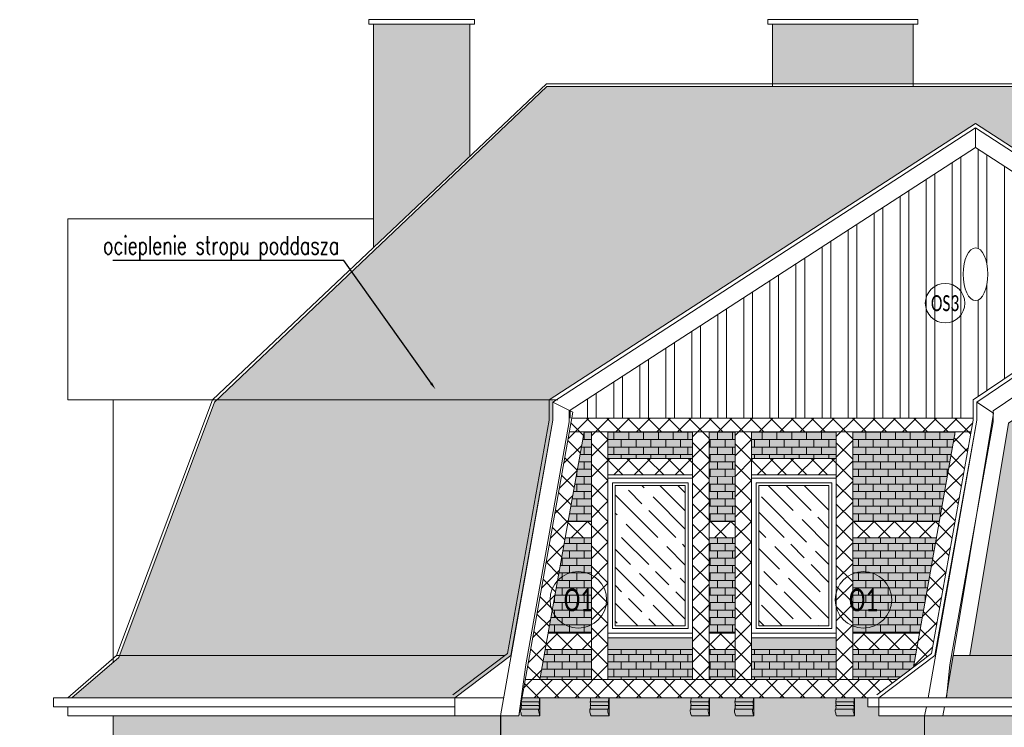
# Model space of a CAD drawing. Header units: millimetres. Extents: x 284606 to 628701, y -213781 to -93475.
# Tile 60 of 102: x 299542 to 300622, y -98380 to -97604. Entities that reach past the tile are written whole.
import ezdxf
from ezdxf import colors
from ezdxf.entities.mleader import LeaderData, LeaderLine
from ezdxf.enums import TextEntityAlignment as Align
from ezdxf.math import Vec2, Vec3

# ---------------------------------------------------------------- set-up
doc = ezdxf.new("R2010")
doc.units = ezdxf.units.MM
for name, color, linetype, lineweight in [('!STR_Elewacje 0.15', 10, 'Continuous', 15), ('!STR_Konstrukcja 0.20', 200, 'Continuous', 20), ('!STR_Kreskowanie', 253, 'Continuous', 5), ('!STR_Ocieplenie 0.05', 1, 'Continuous', 5), ('!STR_Opisy 0.09', 8, 'Continuous', 9), ('!STR_Stolarka okienna', 72, 'Continuous', 15), ('EKO Opisy 0.09', 8, 'Continuous', 9)]:
    doc.layers.add(name, color=color, linetype=linetype, lineweight=lineweight)
doc.layers.add('!STR_Kreskowanie ścian', color=7, linetype='Continuous', lineweight=5, true_color=0xa6a6a6)
doc.styles.add('EKO 1-10', font='romans.shx', dxfattribs={"width": 0.8, "height": 15})
doc.styles.add('EKO CM 1-50', font='calibri.ttf', dxfattribs={"width": 0.8, "height": 12.5})
doc.styles.add('j-romans', font='romans.shx', dxfattribs={"width": 0.7})
pattern_1 = [(0, (11300.432, 0), (0, 8.128), []), (90, (11300.432, 0), (-8.128, 8.128), [8.128, -8.128])]

# ---------------------------------------------------------------- blocks, each defined once
blk = doc.blocks.new('OKNO GÓRA')
at = {"layer": '!STR_Kreskowanie', "ltscale": 0.3}
h = blk.add_hatch(dxfattribs=at)
h.set_pattern_fill('GOST_WOOD', color=256, scale=7, angle=45)
h.set_pattern_definition([(135, (-288886.88, 98283.69), (29.698485, 29.698485), [70, -14]), (135, (-288867.08, 98283.69), (29.698485, 29.698485), [42, -10.5, 21, -10.5]), (135, (-288842.333, 98278.74), (29.698485, 29.698485), [70, -14])])
h.paths.add_polyline_path([(85, 162), (8, 162), (8, 8), (85, 8)])
at = {"layer": '!STR_Ocieplenie 0.05', "ltscale": 1.5}
blk.add_lwpolyline([(0, 0), (93, 0), (93, -5), (0, -5)], close=True, dxfattribs=at)
at = {"layer": '!STR_Stolarka okienna', "ltscale": 1.5}
blk.add_lwpolyline([(93, 0), (93, 170), (0, 170), (0, 0), (93, 0)], dxfattribs=at)
for points in [[(88, 5), (88, 165), (5, 165), (5, 5)], [(85, 162), (8, 162), (8, 8), (85, 8)]]:
    blk.add_lwpolyline(points, close=True, dxfattribs=at)
blk = doc.blocks.new('DEKOR')
at = {"layer": '!STR_Ocieplenie 0.05', "ltscale": 1.5}
for p, q in [((-10.7, -4.6), (8.8, -4.6)), ((-10.5, -8.6), (8.8, -8.6)), ((-11, -12.6), (8.8, -12.6))]:
    blk.add_line(p, q, dxfattribs=at)
blk.add_lwpolyline([(-9.9, -20), (9.9, -20), (9.9, 0), (-9.9, 0)], dxfattribs=at)
for points in [[(-9.9, -20), (-11.1, -16), (-11, -12.6), (-10.6, -11.9), (-10.6, -10), (-10.5, -8.2), (-10.3, -7.3), (-10.6, -6.3), (-10.5, -3.1), (-10.3, -1.7), (-10.3, 0)], [(9.9, -20), (8.7, -16), (8.8, -12.6), (9.3, -11.9), (9.2, -10), (9.3, -8.2), (9.5, -7.3), (9.2, -6.3), (9.3, -3.1), (9.5, -1.7), (9.5, 0)]]:
    blk.add_spline(points, degree=3, dxfattribs=at)
blk = doc.blocks.new('KÓLKO')
at = {"layer": '!STR_Opisy 0.09'}
blk.add_circle((0, -15.51), 15.51, dxfattribs=at)
at = {"layer": '!STR_Opisy 0.09', "style": 'EKO 1-10', "width": 0.8}
blk.add_attdef('NR', text='', height=15, dxfattribs=at).set_placement((0, -15.51), align=Align.MIDDLE_CENTER)

msp = doc.modelspace()

# ---------------------------------------------------------------- hatches: boundary and pattern name
at = {"layer": '!STR_Kreskowanie ścian', "ltscale": 0.3}
h = msp.add_hatch(dxfattribs=at)
h.set_pattern_fill('AR-B816', color=8, scale=0.04)
h.set_pattern_definition(pattern_1)
h.paths.add_polyline_path([(298643.6, -97608.5), (298603.6, -97608.5), (298603.6, -97683.2), (298618.2, -97673.8), (298643.6, -97690.1)])
h.paths.add_polyline_path([(300036, -97608.5), (299930, -97608.5), (299930, -97853.7), (300036, -97753.3)])
h.paths.add_polyline_path([(300522.4, -97608.5), (300368, -97608.5), (300368, -97673.8), (300522.4, -97673.8)])
h.paths.add_polyline_path([(301048.5, -97608.5), (300882.9, -97608.5), (300882.9, -97673.8), (301048.5, -97673.8)])
h.paths.add_polyline_path([(301282.1, -97608.5), (301104.6, -97608.5), (301104.6, -97714.7), (301282.1, -97886.5)])
h.paths.add_polyline_path([(302551.7, -97608.5), (302511.7, -97608.5), (302511.7, -97690.1), (302537.1, -97673.8), (302551.7, -97683.2)])
h.paths.add_polyline_path([(303967.5, -97605.5), (303789.9, -97605.5), (303789.9, -97840.3), (303967.5, -97707.3)])
h.paths.add_polyline_path([(304189.1, -97605.5), (304023.5, -97605.5), (304023.5, -97673.8), (304189.1, -97673.8)])
h.paths.add_polyline_path([(304704.1, -97605.5), (304549.6, -97605.5), (304549.6, -97673.8), (304704.1, -97673.8)])
h.paths.add_polyline_path([(305142.1, -97611.3), (305036.1, -97611.3), (305036.1, -97756.8), (305100.3, -97822.2), (305142.1, -97822.2)])
at = {"layer": '!STR_Kreskowanie ścian', "ltscale": 1.5}
h = msp.add_hatch(dxfattribs=at)
h.set_pattern_fill('AR-B88', color=8, scale=0.1)
h.set_pattern_definition([(0, (11300.432, 0), (0, 20.32), []), (90, (11300.432, 0), (-10.16, 20.32), [20.32, -20.32])])
h.paths.add_polyline_path([(301061.7, -97676.8), (300588.7, -97676.8), (300120.5, -97676.8), (299758.2, -98020.8), (300123, -98020.8), (300590.7, -97717.6), (301058.4, -98020.8), (301416.2, -98020.8)])
h.paths.add_polyline_path([(301418.6, -98023.1), (301416.2, -98020.8), (301058.4, -98020.8), (301058.4, -98042.8), (301104.3, -98299.1), (301107.2, -98301.3), (301536.3, -98301.3), (301534.6, -98299.8)])
h.paths.add_polyline_path([(301536.3, -98301.3), (301107.2, -98301.3), (301168.5, -98347.5), (301586.9, -98347.5)])
h.paths.add_polyline_path([(301084.1, -98311.5), (301082.3, -98301.3), (300949, -98301.3), (300949, -98301.7), (300856, -98301.7), (300790.4, -98301.6), (300790.4, -98301.7), (300697.4, -98301.7), (300564.3, -98301.3), (300562.5, -98311.5), (300558.8, -98347.5), (301089.8, -98347.5)])
h.paths.add_polyline_path([(300123, -98042.8), (300123, -98020.8), (299758.2, -98020.8), (299755.8, -98023.1), (299651.3, -98301.3), (300074.1, -98301.3), (300077.1, -98299.1)], flags=17)
h.paths.add_polyline_path([(300074.1, -98301.3), (299651.3, -98301.3), (299650.6, -98303.2), (299599.3, -98347.5), (300019.5, -98347.5), (300080.8, -98301.3), (300127, -98043.1), (300127, -98020.8), (300123, -98020.8), (300123, -98042.8), (300077.1, -98299.1)])
h = msp.add_hatch(dxfattribs=at)
h.set_pattern_fill('ANSI32', color=8, scale=3, angle=45)
h.set_pattern_definition([(90, (11300.432, 0), (-28.575, 4e-15), []), (90, (11309.957, 9.525), (-28.575, 4e-15), [])])
h.paths.add_polyline_path([(300798.6, -97878.7), (300590.7, -97743.8), (300145, -98032.9), (300145, -98040.7), (300584.2, -98040.7), (300588.2, -98042.8), (300588.2, -98020.8)])
h.paths.add_polyline_path([(300603.4, -97873.1), (300603.7, -97875.2), (300603.9, -97877.3), (300604.1, -97879.5), (300604.2, -97881.7), (300604.2, -97883.9), (300604.1, -97886.1), (300603.9, -97888.3), (300603.7, -97890.5), (300603.4, -97892.6), (300603, -97894.6), (300602.5, -97896.6), (300602, -97898.5), (300601.4, -97900.3), (300600.8, -97902), (300600, -97903.6), (300599.3, -97905.1), (300598.4, -97906.4), (300597.6, -97907.6), (300596.7, -97908.7), (300595.7, -97909.6), (300594.7, -97910.4), (300593.7, -97910.9), (300592.7, -97911.4), (300591.7, -97911.6), (300590.7, -97911.7), (300589.6, -97911.6), (300588.6, -97911.4), (300587.6, -97910.9), (300586.6, -97910.4), (300585.6, -97909.6), (300584.7, -97908.7), (300583.8, -97907.6), (300582.9, -97906.4), (300582.1, -97905.1), (300581.3, -97903.6), (300580.6, -97902), (300579.9, -97900.3), (300579.3, -97898.5), (300578.8, -97896.6), (300578.3, -97894.6), (300577.9, -97892.6), (300577.6, -97890.5), (300577.4, -97888.3), (300577.2, -97886.1), (300577.1, -97883.9), (300577.1, -97881.7), (300577.2, -97879.5), (300577.4, -97877.3), (300577.6, -97875.2), (300577.9, -97873.1), (300578.3, -97871), (300578.8, -97869), (300579.3, -97867.1), (300579.9, -97865.3), (300580.6, -97863.6), (300581.3, -97862), (300582.1, -97860.5), (300582.9, -97859.2), (300583.8, -97858), (300584.7, -97856.9), (300585.6, -97856), (300586.6, -97855.3), (300587.6, -97854.7), (300588.6, -97854.3), (300589.6, -97854), (300590.7, -97853.9), (300591.7, -97854), (300592.7, -97854.3), (300593.7, -97854.7), (300594.7, -97855.3), (300595.7, -97856), (300596.7, -97856.9), (300597.6, -97858), (300598.4, -97859.2), (300599.3, -97860.5), (300600, -97862), (300600.8, -97863.6), (300601.4, -97865.3), (300602, -97867.1), (300602.5, -97869), (300603, -97871)], flags=16)
at = {"layer": '!STR_Kreskowanie ścian', "ltscale": 0.3}
h = msp.add_hatch(dxfattribs=at)
h.set_pattern_fill('AR-B816', color=8, scale=0.04)
h.set_pattern_definition(pattern_1)
h.paths.add_polyline_path([(300069.5, -98367.5), (300019.5, -98367.5), (299644.7, -98367.5), (299644.7, -98677.6), (300069.5, -98677.6)])
h.paths.add_polyline_path([(299804.3, -98622.3), (299804.3, -98597.3), (299804.3, -98427.3), (299794.4, -98392.4), (299920.3, -98392.4), (299910.3, -98427.3), (299910.3, -98597.3), (299910.3, -98622.3)], flags=16)
h.paths.add_polyline_path([(299809.3, -98592.3), (299809.3, -98432.3), (299905.3, -98432.3), (299905.3, -98592.3), (299860.3, -98592.3)], flags=0)
h.paths.add_polyline_path([(299812.3, -98589.3), (299812.3, -98488.3), (299852.3, -98488.3), (299852.3, -98589.3)], flags=0)
h.paths.add_polyline_path([(299863.3, -98589.3), (299863.3, -98488.3), (299902.3, -98488.3), (299902.3, -98589.3)], flags=0)
h.paths.add_polyline_path([(299748.3, -98481.1), (299748.3, -98455.1), (299772.3, -98455.1), (299772.3, -98481.1)], flags=16)
h.paths.add_polyline_path([(299724.3, -98481.1), (299700.3, -98481.1), (299700.3, -98455.1), (299724.3, -98455.1)], flags=16)
h.paths.add_polyline_path([(299812.3, -98477.3), (299812.3, -98435.3), (299852.3, -98435.3), (299852.3, -98477.3)], flags=0)
h.paths.add_polyline_path([(299863.3, -98477.3), (299863.3, -98435.3), (299902.3, -98435.3), (299902.3, -98477.3)], flags=0)
h.paths.add_polyline_path([(299812.3, -98404.4), (299820.3, -98404.4), (299821.5, -98410.4), (299828.4, -98410.4), (299827.6, -98404.4), (299833.8, -98404.4), (299834.6, -98410.4), (299841.4, -98410.4), (299841, -98404.4), (299848.2, -98404.4), (299848.3, -98410.4), (299854.8, -98410.4), (299854.8, -98404.4), (299860.8, -98404.4), (299860.8, -98410.4), (299867.3, -98410.4), (299867.5, -98404.4), (299874.7, -98404.4), (299874.2, -98410.4), (299881.1, -98410.4), (299881.8, -98404.4), (299888.1, -98404.4), (299887.2, -98410.4), (299894.2, -98410.4), (299895.4, -98404.4), (299903.4, -98404.4), (299900.5, -98416.4), (299893, -98416.4), (299894.2, -98410.4), (299887.2, -98410.4), (299886.4, -98416.4), (299880.3, -98416.4), (299881.1, -98410.4), (299874.2, -98410.4), (299873.7, -98416.4), (299867.1, -98416.4), (299867.3, -98410.4), (299860.8, -98410.4), (299860.8, -98416.4), (299854.8, -98416.4), (299854.8, -98410.4), (299848.3, -98410.4), (299848.5, -98416.4), (299841.9, -98416.4), (299841.4, -98410.4), (299834.6, -98410.4), (299835.4, -98416.4), (299829.3, -98416.4), (299828.4, -98410.4), (299821.5, -98410.4), (299822.7, -98416.4), (299815.2, -98416.4)], flags=0)
h.paths.add_polyline_path([(299942.3, -98481.1), (299942.3, -98455.1), (299966.3, -98455.1), (299966.3, -98481.1)], flags=16)
h.paths.add_polyline_path([(299990.3, -98481.1), (299990.3, -98455.1), (300014.3, -98455.1), (300014.3, -98481.1)], flags=16)
h.paths.add_polyline_path([(299810.1, -98696.6), (299904.6, -98696.6), (299897.7, -98731.5), (299897.7, -98771.7), (300063.5, -98769.9), (300063.5, -98689.6), (299638.7, -98689.6), (299638.7, -98774.4), (299817.9, -98772.5), (299817.9, -98731.5)])
h.paths.add_polyline_path([(300186.5, -98696.6), (300281.1, -98696.6), (300274.2, -98731.5), (300274.2, -98767.7), (300352, -98766.9), (300352, -98731.5), (300344.1, -98696.6), (300438.7, -98696.6), (300431.7, -98731.5), (300431.7, -98766.1), (300528.7, -98765), (300528.7, -98689.6), (300063.5, -98689.6), (300063.5, -98769.9), (300194.4, -98768.5), (300194.4, -98731.5)])
h.paths.add_polyline_path([(300534.7, -98367.5), (300484.7, -98367.5), (300484.7, -98357.5), (300472.4, -98357.5), (300472.4, -98347.5), (300093, -98347.5), (300089.5, -98367.5), (300069.9, -98367.5), (300069.9, -98677.6), (300534.7, -98677.6)])
h.paths.add_polyline_path([(300187.3, -98622.3), (300187.3, -98597.3), (300187.3, -98427.3), (300177.3, -98392.4), (300290.3, -98392.4), (300280.3, -98427.3), (300280.3, -98597.3), (300280.3, -98622.3)], flags=16)
h.paths.add_polyline_path([(300192.3, -98592.3), (300192.3, -98432.3), (300275.3, -98432.3), (300275.3, -98592.3), (300236.3, -98592.3)], flags=0)
h.paths.add_polyline_path([(300195.3, -98589.3), (300195.3, -98488.3), (300228.3, -98488.3), (300228.3, -98589.3)], flags=0)
h.paths.add_polyline_path([(300239.3, -98589.3), (300239.3, -98488.3), (300272.3, -98488.3), (300272.3, -98589.3)], flags=0)
h.paths.add_polyline_path([(300195.3, -98477.3), (300195.3, -98435.3), (300228.3, -98435.3), (300228.3, -98477.3)], flags=0)
h.paths.add_polyline_path([(300239.3, -98477.3), (300239.3, -98435.3), (300272.3, -98435.3), (300272.3, -98477.3)], flags=0)
h.paths.add_polyline_path([(300188.2, -98404.4), (300196.3, -98404.4), (300197.5, -98410.4), (300204.4, -98410.4), (300203.6, -98404.4), (300209.8, -98404.4), (300210.6, -98410.4), (300217.4, -98410.4), (300216.9, -98404.4), (300224.2, -98404.4), (300224.3, -98410.4), (300230.8, -98410.4), (300230.8, -98404.4), (300236.8, -98404.4), (300236.8, -98410.4), (300243.3, -98410.4), (300243.5, -98404.4), (300250.7, -98404.4), (300250.2, -98410.4), (300257, -98410.4), (300257.8, -98404.4), (300264.1, -98404.4), (300263.2, -98410.4), (300270.2, -98410.4), (300271.4, -98404.4), (300279.4, -98404.4), (300276.5, -98416.4), (300269, -98416.4), (300270.2, -98410.4), (300263.2, -98410.4), (300262.4, -98416.4), (300256.2, -98416.4), (300257, -98410.4), (300250.2, -98410.4), (300249.7, -98416.4), (300243.1, -98416.4), (300243.3, -98410.4), (300236.8, -98410.4), (300236.8, -98416.4), (300230.8, -98416.4), (300230.8, -98410.4), (300224.3, -98410.4), (300224.5, -98416.4), (300217.9, -98416.4), (300217.4, -98410.4), (300210.6, -98410.4), (300211.4, -98416.4), (300205.3, -98416.4), (300204.4, -98410.4), (300197.5, -98410.4), (300198.6, -98416.4), (300191.2, -98416.4)], flags=0)
h.paths.add_polyline_path([(300344.9, -98622.3), (300344.9, -98597.3), (300344.9, -98427.3), (300334.9, -98392.4), (300447.9, -98392.4), (300437.9, -98427.3), (300437.9, -98597.3), (300437.9, -98622.3)], flags=16)
h.paths.add_polyline_path([(300349.9, -98592.3), (300349.9, -98432.3), (300432.9, -98432.3), (300432.9, -98592.3), (300393.9, -98592.3)], flags=0)
h.paths.add_polyline_path([(300352.9, -98589.3), (300352.9, -98488.3), (300385.9, -98488.3), (300385.9, -98589.3)], flags=0)
h.paths.add_polyline_path([(300396.9, -98589.3), (300396.9, -98488.3), (300429.9, -98488.3), (300429.9, -98589.3)], flags=0)
h.paths.add_polyline_path([(300352.9, -98477.3), (300352.9, -98435.3), (300385.9, -98435.3), (300385.9, -98477.3)], flags=0)
h.paths.add_polyline_path([(300345.8, -98404.4), (300353.8, -98404.4), (300355, -98410.4), (300362, -98410.4), (300361.1, -98404.4), (300367.4, -98404.4), (300368.2, -98410.4), (300375, -98410.4), (300374.5, -98404.4), (300381.7, -98404.4), (300381.9, -98410.4), (300388.4, -98410.4), (300388.4, -98404.4), (300394.4, -98404.4), (300394.4, -98410.4), (300400.9, -98410.4), (300401.1, -98404.4), (300408.3, -98404.4), (300407.8, -98410.4), (300414.6, -98410.4), (300415.4, -98404.4), (300421.7, -98404.4), (300420.8, -98410.4), (300427.8, -98410.4), (300428.9, -98404.4), (300437, -98404.4), (300434.1, -98416.4), (300426.6, -98416.4), (300427.8, -98410.4), (300420.8, -98410.4), (300419.9, -98416.4), (300413.8, -98416.4), (300414.6, -98410.4), (300407.8, -98410.4), (300407.3, -98416.4), (300400.7, -98416.4), (300400.9, -98410.4), (300394.4, -98410.4), (300394.4, -98416.4), (300388.4, -98416.4), (300388.4, -98410.4), (300381.9, -98410.4), (300382.1, -98416.4), (300375.5, -98416.4), (300375, -98410.4), (300368.2, -98410.4), (300369, -98416.4), (300362.8, -98416.4), (300362, -98410.4), (300355, -98410.4), (300356.2, -98416.4), (300348.7, -98416.4)], flags=0)
h.paths.add_polyline_path([(300396.9, -98477.3), (300396.9, -98435.3), (300429.9, -98435.3), (300429.9, -98477.3)], flags=0)
h.paths.add_polyline_path([(301111.9, -98367.5), (300554.7, -98367.5), (300534.7, -98367.5), (300534.7, -98677.6), (301111.9, -98677.6)])
h.paths.add_polyline_path([(300949, -98622.3), (300856, -98622.3), (300856, -98597.3), (300856, -98427.3), (300846.1, -98392.4), (300959, -98392.4), (300949, -98427.3), (300949, -98597.3)], flags=16)
h.paths.add_polyline_path([(300944, -98592.3), (300905, -98592.3), (300861, -98592.3), (300861, -98432.3), (300944, -98432.3)], flags=0)
h.paths.add_polyline_path([(300941, -98589.3), (300908, -98589.3), (300908, -98488.3), (300941, -98488.3)], flags=0)
h.paths.add_polyline_path([(300897, -98589.3), (300864, -98589.3), (300864, -98488.3), (300897, -98488.3)], flags=0)
h.paths.add_polyline_path([(301002.3, -98481.1), (301002.3, -98455.1), (301026.3, -98455.1), (301026.3, -98481.1)], flags=16)
h.paths.add_polyline_path([(300941, -98477.3), (300908, -98477.3), (300908, -98435.3), (300941, -98435.3)], flags=0)
h.paths.add_polyline_path([(300897, -98477.3), (300864, -98477.3), (300864, -98435.3), (300897, -98435.3)], flags=0)
h.paths.add_polyline_path([(300790.4, -98622.3), (300697.4, -98622.3), (300697.4, -98597.3), (300697.4, -98427.3), (300687.5, -98392.4), (300800.4, -98392.4), (300790.4, -98427.3), (300790.4, -98597.3)], flags=16)
h.paths.add_polyline_path([(300945.2, -98416.4), (300937.7, -98416.4), (300938.9, -98410.4), (300931.9, -98410.4), (300931.1, -98416.4), (300925, -98416.4), (300925.7, -98410.4), (300918.9, -98410.4), (300918.4, -98416.4), (300911.8, -98416.4), (300912, -98410.4), (300905.5, -98410.4), (300905.5, -98416.4), (300899.5, -98416.4), (300899.5, -98410.4), (300893, -98410.4), (300893.2, -98416.4), (300886.6, -98416.4), (300886.1, -98410.4), (300879.3, -98410.4), (300880.1, -98416.4), (300874, -98416.4), (300873.1, -98410.4), (300866.2, -98410.4), (300867.4, -98416.4), (300859.9, -98416.4), (300856.9, -98404.4), (300865, -98404.4), (300866.2, -98410.4), (300873.1, -98410.4), (300872.3, -98404.4), (300878.5, -98404.4), (300879.3, -98410.4), (300886.1, -98410.4), (300885.6, -98404.4), (300892.9, -98404.4), (300893, -98410.4), (300899.5, -98410.4), (300899.5, -98404.4), (300905.5, -98404.4), (300905.5, -98410.4), (300912, -98410.4), (300912.2, -98404.4), (300919.4, -98404.4), (300918.9, -98410.4), (300925.7, -98410.4), (300926.5, -98404.4), (300932.8, -98404.4), (300931.9, -98410.4), (300938.9, -98410.4), (300940.1, -98404.4), (300948.1, -98404.4)], flags=0)
h.paths.add_polyline_path([(300785.4, -98592.3), (300702.4, -98592.3), (300702.4, -98432.3), (300785.4, -98432.3)], flags=0)
h.paths.add_polyline_path([(300782.4, -98589.3), (300705.4, -98589.3), (300705.4, -98435.3), (300782.4, -98435.3)], flags=0)
h.paths.add_polyline_path([(300786.6, -98416.4), (300779.1, -98416.4), (300780.3, -98410.4), (300773.3, -98410.4), (300772.5, -98416.4), (300766.4, -98416.4), (300767.2, -98410.4), (300760.3, -98410.4), (300759.8, -98416.4), (300753.3, -98416.4), (300753.4, -98410.4), (300746.9, -98410.4), (300746.9, -98416.4), (300740.9, -98416.4), (300740.9, -98410.4), (300734.5, -98410.4), (300734.6, -98416.4), (300728, -98416.4), (300727.6, -98410.4), (300720.7, -98410.4), (300721.5, -98416.4), (300715.4, -98416.4), (300714.5, -98410.4), (300707.6, -98410.4), (300708.8, -98416.4), (300701.3, -98416.4), (300698.4, -98404.4), (300706.4, -98404.4), (300707.6, -98410.4), (300714.5, -98410.4), (300713.7, -98404.4), (300719.9, -98404.4), (300720.7, -98410.4), (300727.6, -98410.4), (300727.1, -98404.4), (300734.3, -98404.4), (300734.5, -98410.4), (300740.9, -98410.4), (300740.9, -98404.4), (300746.9, -98404.4), (300746.9, -98410.4), (300753.4, -98410.4), (300753.6, -98404.4), (300760.8, -98404.4), (300760.3, -98410.4), (300767.2, -98410.4), (300768, -98404.4), (300774.2, -98404.4), (300773.3, -98410.4), (300780.3, -98410.4), (300781.5, -98404.4), (300789.5, -98404.4)], flags=0)
h.paths.add_polyline_path([(300634.9, -98481.1), (300610.9, -98481.1), (300610.9, -98455.1), (300634.9, -98455.1)], flags=16)
h.paths.add_polyline_path([(301117.9, -98689.6), (300528.7, -98689.6), (300528.7, -98765), (300704.5, -98763.2), (300704.5, -98731.5), (300696.7, -98696.6), (300791.2, -98696.6), (300784.3, -98731.5), (300784.3, -98762.4), (300863.1, -98761.5), (300863.1, -98731.5), (300855.2, -98696.6), (300949.8, -98696.6), (300942.9, -98731.5), (300942.9, -98760.7), (301117.9, -98758.8)])
h.paths.add_polyline_path([(301284.3, -98731.5), (301276.4, -98696.6), (301371, -98696.6), (301364, -98731.5), (301364, -98756.3), (301536.9, -98754.4), (301542.9, -98754.4), (301542.9, -98689.6), (301117.9, -98689.6), (301117.9, -98758.8), (301284.3, -98757.1)])
h.paths.add_polyline_path([(301536.9, -98367.5), (301305.5, -98367.5), (301111.9, -98367.5), (301111.9, -98677.6), (301536.9, -98677.6)])
h.paths.add_polyline_path([(301270.7, -98622.3), (301270.7, -98597.3), (301270.7, -98427.3), (301260.7, -98392.4), (301386.7, -98392.4), (301376.7, -98427.3), (301376.7, -98597.3), (301376.7, -98622.3)], flags=16)
h.paths.add_polyline_path([(301275.7, -98592.3), (301275.7, -98432.3), (301371.7, -98432.3), (301371.7, -98592.3), (301326.7, -98592.3)], flags=0)
h.paths.add_polyline_path([(301278.7, -98589.3), (301278.7, -98488.3), (301318.7, -98488.3), (301318.7, -98589.3)], flags=0)
h.paths.add_polyline_path([(301166.7, -98481.1), (301166.7, -98455.1), (301190.7, -98455.1), (301190.7, -98481.1)], flags=16)
h.paths.add_polyline_path([(301329.7, -98589.3), (301329.7, -98488.3), (301368.7, -98488.3), (301368.7, -98589.3)], flags=0)
h.paths.add_polyline_path([(301214.7, -98481.1), (301214.7, -98455.1), (301238.7, -98455.1), (301238.7, -98481.1)], flags=16)
h.paths.add_polyline_path([(301278.7, -98477.3), (301278.7, -98435.3), (301318.7, -98435.3), (301318.7, -98477.3)], flags=0)
h.paths.add_polyline_path([(301329.7, -98477.3), (301329.7, -98435.3), (301368.7, -98435.3), (301368.7, -98477.3)], flags=0)
h.paths.add_polyline_path([(301278.6, -98404.4), (301286.6, -98404.4), (301287.8, -98410.4), (301294.8, -98410.4), (301293.9, -98404.4), (301300.2, -98404.4), (301301, -98410.4), (301307.8, -98410.4), (301307.3, -98404.4), (301314.5, -98404.4), (301314.7, -98410.4), (301321.2, -98410.4), (301321.2, -98404.4), (301327.2, -98404.4), (301327.2, -98410.4), (301333.7, -98410.4), (301333.8, -98404.4), (301341.1, -98404.4), (301340.6, -98410.4), (301347.4, -98410.4), (301348.2, -98404.4), (301354.4, -98404.4), (301353.6, -98410.4), (301360.5, -98410.4), (301361.7, -98404.4), (301369.8, -98404.4), (301366.8, -98416.4), (301359.3, -98416.4), (301360.5, -98410.4), (301353.6, -98410.4), (301352.7, -98416.4), (301346.6, -98416.4), (301347.4, -98410.4), (301340.6, -98410.4), (301340.1, -98416.4), (301333.5, -98416.4), (301333.7, -98410.4), (301327.2, -98410.4), (301327.2, -98416.4), (301321.2, -98416.4), (301321.2, -98410.4), (301314.7, -98410.4), (301314.9, -98416.4), (301308.3, -98416.4), (301307.8, -98410.4), (301301, -98410.4), (301301.7, -98416.4), (301295.6, -98416.4), (301294.8, -98410.4), (301287.8, -98410.4), (301289, -98416.4), (301281.5, -98416.4)], flags=0)
h.paths.add_polyline_path([(301408.7, -98481.1), (301408.7, -98455.1), (301432.7, -98455.1), (301432.7, -98481.1)], flags=16)
h.paths.add_polyline_path([(301456.7, -98481.1), (301456.7, -98455.1), (301480.7, -98455.1), (301480.7, -98481.1)], flags=16)
h.paths.add_polyline_path([(301019.7, -98046.5), (300966.5, -98014.2), (300839.7, -98014.2), (300839.7, -97985.5), (300798.3, -97985.5), (300798.3, -98014.2), (300677.4, -98014.2), (300626.9, -98046.2), (300584.4, -98301.3), (301061.6, -98301.3)])
h.paths.add_polyline_path([(300949, -98301.7), (300856, -98301.7), (300856, -98106.7), (300846.1, -98071.8), (300959, -98071.8), (300949, -98106.7)])
h.paths.add_polyline_path([(300944, -98274.7), (300861, -98274.7)], flags=16)
h.paths.add_polyline_path([(300941, -98117.7), (300864, -98117.7)], flags=16)
h.paths.add_polyline_path([(300790.4, -98301.7), (300697.4, -98301.7), (300697.4, -98106.7), (300687.5, -98071.8), (300800.4, -98071.8), (300790.4, -98106.7)])
h.paths.add_polyline_path([(300785.4, -98271.7), (300702.4, -98271.7)], flags=16)
h.paths.add_polyline_path([(300782.4, -98268.7), (300705.4, -98268.7)], flags=16)
h = msp.add_hatch(color=8, dxfattribs=at)
h.dxf.hatch_style = 1
h.paths.add_polyline_path([(300169.3, -98055.7), (300161.2, -98055.7), (300143.7, -98154.2), (300169.3, -98154.2)])
h.paths.add_polyline_path([(300169.3, -98172.2), (300140.5, -98172.2), (300121.9, -98276.7), (300169.3, -98276.7)])
h.paths.add_polyline_path([(300169.3, -98294.7), (300118.7, -98294.7), (300112.8, -98327.5), (300169.3, -98327.5)])
h.paths.add_polyline_path([(300280.3, -98294.7), (300187.3, -98294.7), (300187.3, -98327.5), (300280.3, -98327.5)])
h.paths.add_polyline_path([(300326.9, -98294.7), (300298.3, -98294.7), (300298.3, -98327.5), (300326.9, -98327.5)])
h.paths.add_polyline_path([(300326.9, -98172.2), (300298.3, -98172.2), (300298.3, -98276.7), (300326.9, -98276.7)])
h.paths.add_polyline_path([(300326.9, -98055.7), (300298.3, -98055.7), (300298.3, -98154.2), (300326.9, -98154.2)])
h.paths.add_polyline_path([(300280.3, -98055.7), (300187.3, -98055.7), (300187.3, -98085), (300280.3, -98085)])
h.paths.add_polyline_path([(300437.9, -98055.7), (300344.9, -98055.7), (300344.9, -98085), (300437.9, -98085)])
h.paths.add_polyline_path([(300568.5, -98055.7), (300455.9, -98055.7), (300455.9, -98085), (300563.3, -98085)])
h.paths.add_polyline_path([(300563.3, -98085), (300455.9, -98085), (300455.9, -98154.2), (300550.9, -98154.2)])
h.paths.add_polyline_path([(300547.7, -98172.2), (300455.9, -98172.2), (300455.9, -98276.7), (300529.1, -98276.7)])
h.paths.add_polyline_path([(300522.5, -98314.1), (300525.9, -98294.7), (300455.9, -98294.7), (300455.9, -98327.5), (300504.6, -98327.5)])
h.paths.add_polyline_path([(300437.9, -98294.7), (300344.9, -98294.7), (300344.9, -98327.5), (300437.9, -98327.5)])
h = msp.add_hatch(dxfattribs=at)
h.set_pattern_fill('AR-B816', color=8, scale=0.04)
h.set_pattern_definition(pattern_1)
h.paths.add_polyline_path([(300169.3, -98055.7), (300161.2, -98055.7), (300143.7, -98154.2), (300169.3, -98154.2)])
h.paths.add_polyline_path([(300169.3, -98172.2), (300140.5, -98172.2), (300121.9, -98276.7), (300169.3, -98276.7)])
h.paths.add_polyline_path([(300169.3, -98294.7), (300118.7, -98294.7), (300112.8, -98327.5), (300169.3, -98327.5)])
h.paths.add_polyline_path([(300280.3, -98294.7), (300187.3, -98294.7), (300187.3, -98327.5), (300280.3, -98327.5)])
h.paths.add_polyline_path([(300326.9, -98294.7), (300298.3, -98294.7), (300298.3, -98327.5), (300326.9, -98327.5)])
h.paths.add_polyline_path([(300326.9, -98172.2), (300298.3, -98172.2), (300298.3, -98276.7), (300326.9, -98276.7)])
h.paths.add_polyline_path([(300326.9, -98055.7), (300298.3, -98055.7), (300298.3, -98154.2), (300326.9, -98154.2)])
h.paths.add_polyline_path([(300280.3, -98055.7), (300187.3, -98055.7), (300187.3, -98085), (300280.3, -98085)])
h.paths.add_polyline_path([(300437.9, -98055.7), (300344.9, -98055.7), (300344.9, -98085), (300437.9, -98085)])
h.paths.add_polyline_path([(300568.5, -98055.7), (300455.9, -98055.7), (300455.9, -98085), (300563.3, -98085)])
h.paths.add_polyline_path([(300563.3, -98085), (300455.9, -98085), (300455.9, -98154.2), (300550.9, -98154.2)])
h.paths.add_polyline_path([(300547.7, -98172.2), (300455.9, -98172.2), (300455.9, -98276.7), (300529.1, -98276.7)])
h.paths.add_polyline_path([(300522.5, -98314.1), (300525.9, -98294.7), (300455.9, -98294.7), (300455.9, -98327.5), (300504.6, -98327.5)])
h.paths.add_polyline_path([(300437.9, -98294.7), (300344.9, -98294.7), (300344.9, -98327.5), (300437.9, -98327.5)])
h = msp.add_hatch(color=8, dxfattribs=at)
h.dxf.hatch_style = 1
h.paths.add_polyline_path([(300280.3, -98281.7), (300187.3, -98281.7), (300187.3, -98294.7), (300280.3, -98294.7)])
h.paths.add_polyline_path([(300437.9, -98281.7), (300344.9, -98281.7), (300344.9, -98294.7), (300437.9, -98294.7)])
at = {"layer": '!STR_Ocieplenie 0.05', "lineweight": 5, "ltscale": 0.3}
h = msp.add_hatch(dxfattribs=at)
h.set_pattern_fill('ANSI37', color=8, scale=5)
h.paths.add_polyline_path([(300504.6, -98327.5), (300096.6, -98327.5), (300093, -98347.5), (300112.8, -98347.5), (300484.1, -98347.5), (300487, -98340.8)])
h.paths.add_polyline_path([(300169.3, -98276.7), (300121.9, -98276.7), (300118.7, -98294.7), (300169.3, -98294.7)])
h.paths.add_polyline_path([(300161.2, -98055.7), (300145, -98055.7), (300096.6, -98327.5), (300112.8, -98327.5)])
h.paths.add_polyline_path([(300187.3, -98055.7), (300169.3, -98055.7), (300169.3, -98327.5), (300187.3, -98327.5)])
h.paths.add_polyline_path([(300169.3, -98154.2), (300143.7, -98154.2), (300140.5, -98172.2), (300169.3, -98172.2)])
h.paths.add_polyline_path([(300280.3, -98085), (300187.3, -98085), (300187.3, -98103), (300280.3, -98103)])
h.paths.add_polyline_path([(300588.2, -98042.8), (300588.2, -98040.7), (300147.6, -98040.7), (300145, -98055.7), (300161.2, -98055.7), (300585.9, -98055.7)])
h.paths.add_polyline_path([(300298.3, -98055.7), (300280.3, -98055.7), (300280.3, -98327.5), (300298.3, -98327.5)])
h.paths.add_polyline_path([(300344.9, -98055.7), (300326.9, -98055.7), (300326.9, -98327.5), (300344.9, -98327.5)])
h.paths.add_polyline_path([(300455.9, -98055.7), (300437.9, -98055.7), (300437.9, -98327.5), (300455.9, -98327.5)])
h.paths.add_polyline_path([(300585.9, -98055.7), (300568.5, -98055.7), (300522.5, -98314.1), (300542.3, -98299.1)])
h.paths.add_polyline_path([(300550.9, -98154.2), (300455.9, -98154.2), (300455.9, -98172.2), (300547.7, -98172.2)])
h.paths.add_polyline_path([(300529.1, -98276.7), (300455.9, -98276.7), (300455.9, -98294.7), (300525.9, -98294.7)])
h.paths.add_polyline_path([(300326.9, -98276.7), (300298.3, -98276.7), (300298.3, -98294.7), (300326.9, -98294.7)])
h.paths.add_polyline_path([(300326.9, -98154.2), (300298.3, -98154.2), (300298.3, -98172.2), (300326.9, -98172.2)])
h.paths.add_polyline_path([(300437.9, -98085), (300344.9, -98085), (300344.9, -98103), (300437.9, -98103)])

# ---------------------------------------------------------------- linework, layer by layer
at = {"layer": '!STR_Elewacje 0.15', "color": 8, "ltscale": 1.5}
for points in [[(300019.5, -98347.5), (299579.2, -98347.5), (299579.2, -98357.5), (300019.5, -98357.5)], [(300472.4, -98347.5), (301602.3, -98347.5), (301602.3, -98357.5), (300472.4, -98357.5)]]:
    msp.add_lwpolyline(points, close=True, dxfattribs=at)
at = {"layer": '!STR_Konstrukcja 0.20', "color": 8, "ltscale": 1.5}
for p, q in [((300590.7, -97744.1), (300590.7, -97722.3)), ((299753.5, -98020.8), (300132.4, -98020.8)), ((300127, -98023.1), (300148.8, -98034.1)), ((300592.2, -98023.1), (300610.5, -98035.4)), ((300148.8, -98034.1), (300089.5, -98367.5)), ((300610.5, -98035.4), (300558.4, -98347.5)), ((300127, -98043.1), (300069.5, -98367.5)), ((300592.2, -98043.1), (300538.8, -98347.5)), ((299594.7, -98347.5), (299648.1, -98301.3)), ((300019.5, -98347.5), (300080.8, -98301.3)), ((300484.7, -98347.5), (300546, -98301.3)), ((300072.9, -98347.5), (300019.5, -98347.5)), ((300019.5, -98347.5), (300019.5, -98367.5)), ((300538.1, -98347.5), (300484.7, -98347.5)), ((300484.7, -98347.5), (300484.7, -98367.5)), ((299594.7, -98367.5), (299594.7, -98357.5)), ((300536.8, -98357.5), (300534.7, -98367.5)), ((300556.8, -98357.5), (300554.7, -98367.5)), ((299876.1, -98367.5), (299594.7, -98367.5)), ((300069.5, -98367.5), (300019.5, -98367.5)), ((300069.5, -98367.5), (300069.5, -98677.6)), ((300069.5, -98367.5), (300089.5, -98367.5)), ((300534.7, -98367.5), (300484.7, -98367.5)), ((300534.7, -98677.6), (300534.7, -98367.5)), ((300534.7, -98367.5), (300554.7, -98367.5))]:
    msp.add_line(p, q, dxfattribs=at)
for points in [[(300041, -97608.5), (299925, -97608.5), (299925, -97603.5), (300041, -97603.5)], [(300527.4, -97608.5), (300363, -97608.5), (300363, -97603.5), (300527.4, -97603.5)]]:
    msp.add_lwpolyline(points, close=True, dxfattribs=at)
for points in [[(299930, -97853.7), (299930, -97608.5), (300036, -97608.5), (300036, -97753.3)], [(300368, -97676.8), (300368, -97608.5), (300522.4, -97608.5), (300522.4, -97676.8)], [(299594.7, -98347.5), (299648.1, -98301.3), (299753.5, -98020.8), (300119.9, -97673.8)], [(299599.3, -98347.5), (299650.6, -98303.2), (299755.8, -98023.1), (300120.5, -97676.8), (300588.7, -97676.8), (301061.7, -97676.8), (301418.6, -98023.1), (301534.6, -98299.8), (301586.9, -98347.5)], [(300119.9, -97673.8), (300588.7, -97673.8), (301062.3, -97673.8), (301420.8, -98020.8), (301536.9, -98297.6), (301586.9, -98343.8)], [(300017.1, -98344.3), (300077.1, -98299.1), (300123, -98042.8), (300123, -98020.8), (300590.7, -97717.6)], [(300019.5, -98347.5), (300080.8, -98301.3), (300127, -98043.1), (300127, -98023.1), (300590.7, -97722.3)], [(301168.5, -98347.5), (301104.3, -98299.1), (301058.4, -98042.8), (301058.4, -98020.8), (300590.7, -97717.6)], [(301161.9, -98347.5), (301100.6, -98301.3), (301054.4, -98043.1), (301054.4, -98023.1), (300590.7, -97722.3)], [(300089.5, -98367.5), (300097.2, -98311.5), (300145, -98044.7), (300145, -98032.9), (300590.7, -97743.8)], [(300798.6, -97878.7), (300590.7, -97743.8)], [(300482.3, -98344.3), (300542.3, -98299.1), (300588.2, -98042.8), (300588.2, -98020.8), (300814.8, -97867.7)], [(300484.7, -98347.5), (300546, -98301.3), (300592.2, -98043.1), (300592.2, -98023.1), (300818.4, -97870.1)], [(300558.8, -98347.5), (300562.5, -98311.5), (300610.2, -98044.7), (300610.2, -98032.7), (300818.8, -97891.6)], [(299644.7, -98677.6), (299644.7, -98367.5)], [(299644.7, -98367.5), (300069.5, -98367.5)], [(300069.9, -98677.6), (300069.9, -98367.5)], [(301536.9, -98367.5), (300554.7, -98367.5)]]:
    msp.add_lwpolyline(points, dxfattribs=at)
at = {"layer": '!STR_Kreskowanie ścian', "color": 8, "ltscale": 0.3}
for p, q in [((299594.7, -98020.8), (299594.7, -97822.2)), ((299594.7, -97822.2), (299930, -97822.2)), ((299594.7, -98020.8), (299753.5, -98020.8)), ((299644.7, -98308.2), (299644.7, -98020.8))]:
    msp.add_line(p, q, dxfattribs=at)
at = {"layer": '!STR_Ocieplenie 0.05', "color": 8, "ltscale": 1.5}
for p, q in [((299648.1, -98301.3), (299753.5, -98020.8)), ((300147.6, -98040.7), (300588.2, -98040.7)), ((300112.8, -98327.5), (300161.2, -98055.7)), ((300145, -98055.7), (300585.9, -98055.7)), ((300169.3, -98055.7), (300169.3, -98327.5)), ((300187.3, -98055.7), (300187.3, -98327.5)), ((300280.3, -98055.7), (300280.3, -98327.5)), ((300298.3, -98055.7), (300298.3, -98327.5)), ((300326.9, -98055.7), (300326.9, -98327.5)), ((300344.9, -98055.7), (300344.9, -98327.5)), ((300437.9, -98055.7), (300437.9, -98327.5)), ((300455.9, -98055.7), (300455.9, -98327.5)), ((300522.5, -98314.1), (300568.5, -98055.7)), ((300280.3, -98085), (300187.3, -98085)), ((300437.9, -98085), (300344.9, -98085)), ((300280.3, -98103), (300187.3, -98103)), ((300437.9, -98103), (300344.9, -98103)), ((300169.3, -98154.2), (300143.7, -98154.2)), ((300326.9, -98154.2), (300298.3, -98154.2)), ((300550.9, -98154.2), (300455.9, -98154.2)), ((300169.3, -98172.2), (300140.5, -98172.2)), ((300326.9, -98172.2), (300298.3, -98172.2)), ((300547.7, -98172.2), (300455.9, -98172.2)), ((300169.3, -98276.7), (300121.9, -98276.7)), ((300280.3, -98276.7), (300187.3, -98276.7)), ((300326.9, -98276.7), (300298.3, -98276.7)), ((300437.9, -98276.7), (300344.9, -98276.7)), ((300529.1, -98276.7), (300455.9, -98276.7)), ((300169.3, -98294.7), (300118.7, -98294.7)), ((300280.3, -98294.7), (300187.3, -98294.7)), ((300326.9, -98294.7), (300298.3, -98294.7)), ((300437.9, -98294.7), (300344.9, -98294.7)), ((300525.9, -98294.7), (300455.9, -98294.7)), ((299648.1, -98301.3), (300074.1, -98301.3)), ((301079.9, -98301.3), (300566.1, -98301.3)), ((300504.6, -98327.5), (300096.6, -98327.5)), ((300484.7, -98347.5), (300093, -98347.5))]:
    msp.add_line(p, q, dxfattribs=at)
msp.add_lwpolyline([(300584.4, -98301.3), (300626.9, -98046.2), (300819, -97915.6), (301019.7, -98046.5), (301061.6, -98301.3)], dxfattribs=at)
msp.add_ellipse((300590.7, -97882.8), major_axis=(0, -28.9), ratio=0.468461, dxfattribs=at)

# ---------------------------------------------------------------- block references
at = {"layer": '!STR_Ocieplenie 0.05', "color": 8}
for name, p in [('OKNO GÓRA', (300187.3, -98276.7)), ('OKNO GÓRA', (300344.9, -98276.7)), ('DEKOR', (300102.9, -98347.5)), ('DEKOR', (300178.7, -98347.5)), ('DEKOR', (300288.9, -98347.5)), ('DEKOR', (300337.5, -98347.5)), ('DEKOR', (300448.1, -98347.5))]:
    msp.add_blockref(name, p, dxfattribs=at)
at = {"layer": 'EKO Opisy 0.09', "color": 8}
ref = msp.add_blockref('KÓLKO', (300557.3, -97892.9), dxfattribs=dict(at, xscale=1.4, yscale=1.4, zscale=1.4))
ref.add_attrib('NR', 'OS3', dxfattribs={"height": 17.5, "style": 'EKO CM 1-50', "width": 0.7}).set_placement((300557.3, -97914.6), align=Align.MIDDLE_CENTER)
ref = msp.add_blockref('KÓLKO', (300154.9, -98209.1), dxfattribs=dict(at, xscale=2, yscale=2, zscale=2))
ref.add_attrib('NR', 'O1', dxfattribs={"height": 25, "style": 'EKO CM 1-50', "width": 0.7}).set_placement((300154.9, -98240.1), align=Align.MIDDLE_CENTER)
ref = msp.add_blockref('KÓLKO', (300467.7, -98209.1), dxfattribs=dict(at, xscale=2, yscale=2, zscale=2))
ref.add_attrib('NR', 'O1', dxfattribs={"height": 25, "style": 'EKO CM 1-50', "width": 0.7}).set_placement((300467.7, -98240.1), align=Align.MIDDLE_CENTER)

# ---------------------------------------------------------------- leaders
at = {"layer": '!STR_Opisy 0.09', "color": 8, "ltscale": 0.3}
ml = msp.add_multileader_mtext('Standard', dxfattribs=at)
ml.set_content('ocieplenie stropu poddasza', color=8, style='j-romans')
ml.set_leader_properties()
ml.build(insert=Vec2(0, 0))
ml.multileader.update_dxf_attribs({"text_right_attachment_type": 6, "dogleg_length": 0.36, "arrow_head_size": 8, "scale": 2})
ctx = ml.context
ctx.base_point, ctx.scale, ctx.char_height, ctx.arrow_head_size, ctx.landing_gap_size, ctx.plane_origin = Vec3(298976.5, -97827.8), 2, 20, 8, 4, Vec3(343291.3, -99579.5)
ctx.right_attachment = 6
notes = []
notes.append((ctx, [(0, (1, 1, 0), (298975.7, -97827.8), (1, 0), 0.72, [(1, [(298826.2, -98008.9)], 0, [])])]))
ctx.mtext.insert, ctx.mtext.width, ctx.mtext.flow_direction = Vec3(298980.5, -97814.5), 616.028, 5
ml = msp.add_multileader_mtext('Standard', dxfattribs=at)
ml.set_content('ocieplenie stropu poddasza', color=8, style='j-romans')
ml.set_leader_properties()
ml.build(insert=Vec2(0, 0))
ml.multileader.update_dxf_attribs({"text_right_attachment_type": 6, "dogleg_length": 0.36, "arrow_head_size": 8, "scale": 2})
ctx = ml.context
ctx.base_point, ctx.scale, ctx.char_height, ctx.arrow_head_size, ctx.landing_gap_size, ctx.plane_origin = Vec3(299598.7, -97854.5), 2, 20, 8, 4, Vec3(343945.4, -99579.5)
ctx.right_attachment, ctx.text_align_type = 6, 2
notes.append((ctx, [(1, (1, 1, 0), (299897.5, -97867.8), (-1, 0), 0.72, [(1, [(299998, -98008.9)], 0, [])])]))
ctx.mtext.insert, ctx.mtext.width, ctx.mtext.alignment, ctx.mtext.flow_direction = Vec3(299892.7, -97841.2), 616.028, 3, 5
for ctx, leaders in notes:
    for number, flags, end, landing, length, lines in leaders:
        leader = LeaderData()
        leader.index, (leader.has_last_leader_line, leader.has_dogleg_vector, leader.attachment_direction) = number, flags
        leader.last_leader_point, leader.dogleg_vector, leader.dogleg_length = Vec3(end), Vec3(landing), length
        for number, points, colour, breaks in lines:
            line = LeaderLine()
            line.index, line.vertices, line.color, line.breaks = number, Vec3.list(points), colors.encode_raw_color(colour), breaks
            leader.lines.append(line)
        ctx.leaders.append(leader)

doc.saveas('drawing.dxf')
